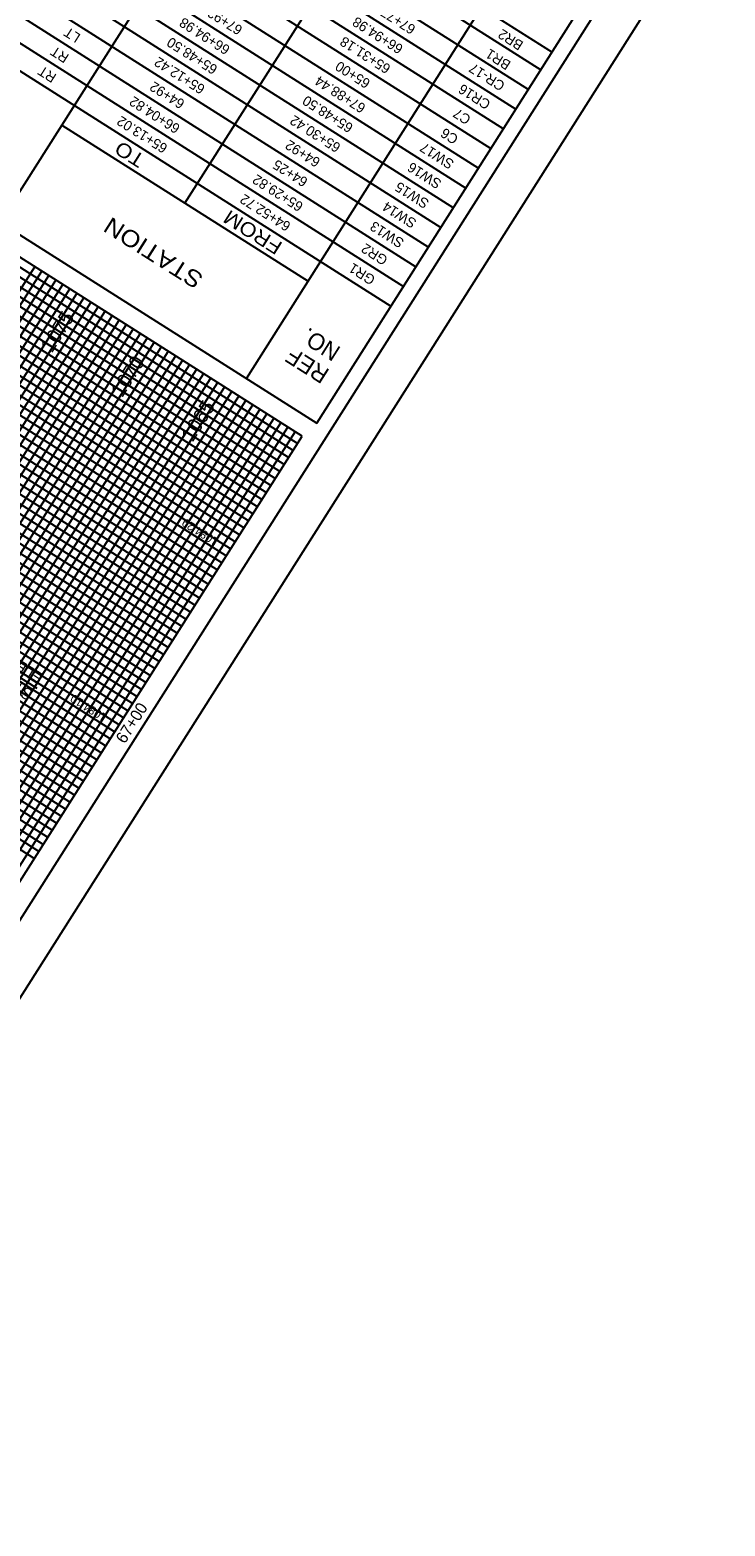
# Model space of a CAD drawing. Header units: feet. Extents: x 2249417 to 2250170, y 438279 to 439089.
# Tile 7 of 10: x 2250003 to 2250170, y 438459 to 438818. Entities that reach past the tile are written whole.
import ezdxf
from ezdxf.enums import TextEntityAlignment as Align

# ---------------------------------------------------------------- set-up
doc = ezdxf.new("R2010")
doc.units = ezdxf.units.FT
doc.header["$MEASUREMENT"] = 0
doc.layers.add('0_Mview', color=7, linetype='Continuous', plot=False)
for name, color, linetype in [('GE_P_CL_Text', 7, 'Continuous'), ('PF_P_Text', 7, 'Continuous'), ('PV_X_Text', 7, 'Continuous'), ('SH_Border', 7, 'Continuous'), ('SH_Data', 7, 'Continuous')]:
    doc.layers.add(name, color=color, linetype=linetype)
doc.layers.add('SH_Major_Grid_Line', color=254, linetype='Continuous', transparency=0.3)
doc.layers.add('SH_Minor_Grid_Line', color=252, linetype='Continuous', transparency=0.5)
doc.styles.add('Font 70-Sub Title', font='txt', dxfattribs={"height": 0.17})
doc.styles.add('Font 70-Title', font='txt', dxfattribs={"height": 0.2})
doc.styles.add('Slanted-Normal', font='font31.shx', dxfattribs={"height": 0.14})
doc.styles.add('Straight-Normal', font='font30.shx', dxfattribs={"height": 0.14})

msp = doc.modelspace()

# ---------------------------------------------------------------- linework, layer by layer
at = {"layer": '0_Mview'}
msp.add_lwpolyline([(2249942.99, 438699.338), (2250004.322, 438660.442)], dxfattribs=at)
at = {"layer": 'SH_Border'}
for p, q in [((2250169.539, 438853.026), (2249805.354, 438278.771)), ((2250155.739, 438849.937), (2249802.265, 438292.571))]:
    msp.add_line(p, q, dxfattribs=at)
at = {"layer": 'SH_Data', "color": 7, "linetype": 'Continuous'}
for p, q in [((2249915.738, 438947.707), (2250127.995, 438813.096)), ((2249913.057, 438943.48), (2250125.314, 438808.869)), ((2249910.058, 438938.751), (2250122.315, 438804.14)), ((2249907.059, 438934.022), (2250119.316, 438799.411)), ((2249904.059, 438929.292), (2250116.316, 438794.682)), ((2249901.06, 438924.563), (2250113.317, 438789.953)), ((2249898.061, 438919.834), (2250110.318, 438785.223)), ((2249895.062, 438915.105), (2250107.319, 438780.494)), ((2249892.063, 438910.376), (2250104.32, 438775.765)), ((2249889.064, 438905.647), (2250101.321, 438771.036)), ((2249886.064, 438900.917), (2250098.321, 438766.307)), ((2249883.065, 438896.188), (2250095.322, 438761.578)), ((2249880.066, 438891.459), (2250092.323, 438756.849)), ((2249877.067, 438886.73), (2250089.324, 438752.119)), ((2249995.496, 438772.216), (2250051.99, 438861.297)), ((2249859.243, 438858.625), (2250071.5, 438724.015)), ((2250039.878, 438776.846), (2250081.547, 438842.552)), ((2250054.61, 438734.726), (2250111.105, 438823.808)), ((2250071.5, 438724.015), (2250134.464, 438823.298)), ((2250067.986, 438720.902), (2249915.977, 438817.304)), ((2250010.32, 438795.591), (2250069.435, 438758.102)), ((2249810.896, 438315.517), (2250067.986, 438720.902))]:
    msp.add_line(p, q, dxfattribs=at)
at = {"layer": 'SH_Major_Grid_Line', "color": 254, "linetype": 'Continuous'}
for p, q in [((2250057.257, 438703.984), (2249905.248, 438800.386)), ((2250046.545, 438687.094), (2249894.537, 438783.496)), ((2250035.834, 438670.204), (2249883.825, 438766.606)), ((2249760.227, 438347.651), (2250017.316, 438753.036)), ((2250025.123, 438653.314), (2249873.114, 438749.716)), ((2249777.116, 438336.94), (2250034.188, 438742.296)), ((2250014.411, 438636.424), (2249862.403, 438732.826)), ((2249794.006, 438326.228), (2250051.096, 438731.613)), ((2250003.7, 438619.535), (2249851.691, 438715.937))]:
    msp.add_line(p, q, dxfattribs=at)
at = {"layer": 'SH_Minor_Grid_Line', "color": 252, "linetype": 'Continuous'}
for p, q in [((2250066.897, 438719.185), (2249914.888, 438815.587)), ((2250064.755, 438715.807), (2249912.746, 438812.209)), ((2250065.826, 438717.496), (2249913.817, 438813.898)), ((2250061.541, 438710.74), (2249909.532, 438807.142)), ((2250062.612, 438712.429), (2249910.604, 438808.831)), ((2250063.683, 438714.118), (2249911.675, 438810.52)), ((2250059.399, 438707.362), (2249907.39, 438803.764)), ((2250060.47, 438709.051), (2249908.461, 438805.453)), ((2250058.328, 438705.673), (2249906.319, 438802.075)), ((2250055.114, 438700.606), (2249903.106, 438797.008)), ((2250056.186, 438702.295), (2249904.177, 438798.697)), ((2250052.972, 438697.228), (2249900.963, 438793.63)), ((2250054.043, 438698.917), (2249902.035, 438795.319)), ((2250050.83, 438693.85), (2249898.821, 438790.252)), ((2250051.901, 438695.539), (2249899.892, 438791.941)), ((2250048.688, 438690.472), (2249896.679, 438786.874)), ((2250049.759, 438692.161), (2249897.75, 438788.563)), ((2250047.617, 438688.783), (2249895.608, 438785.185)), ((2250043.332, 438682.027), (2249891.323, 438778.429)), ((2250044.403, 438683.716), (2249892.394, 438780.118)), ((2250045.474, 438685.405), (2249893.465, 438781.807)), ((2250041.19, 438678.649), (2249889.181, 438775.051)), ((2250042.261, 438680.338), (2249890.252, 438776.74)), ((2250039.047, 438675.271), (2249887.039, 438771.673)), ((2250040.119, 438676.96), (2249888.11, 438773.362)), ((2250036.905, 438671.893), (2249884.896, 438768.295)), ((2250037.976, 438673.582), (2249885.968, 438769.984)), ((2250034.763, 438668.515), (2249882.754, 438764.917)), ((2249746.715, 438356.22), (2250003.804, 438761.605)), ((2249748.404, 438355.149), (2250005.493, 438760.534)), ((2250032.621, 438665.137), (2249880.612, 438761.539)), ((2250033.692, 438666.826), (2249881.683, 438763.228)), ((2249750.093, 438354.078), (2250007.182, 438759.463)), ((2249751.782, 438353.007), (2250008.871, 438758.392)), ((2249753.471, 438351.936), (2250010.56, 438757.32)), ((2250030.478, 438661.759), (2249878.47, 438758.161)), ((2250031.55, 438663.448), (2249879.541, 438759.85)), ((2249755.16, 438350.864), (2250012.249, 438756.249)), ((2249756.849, 438349.793), (2250013.938, 438755.178)), ((2249758.538, 438348.722), (2250015.627, 438754.107)), ((2250028.336, 438658.381), (2249876.327, 438754.783)), ((2250029.407, 438660.07), (2249877.398, 438756.472)), ((2249761.916, 438346.58), (2250019.005, 438751.965)), ((2249763.605, 438345.509), (2250020.694, 438750.894)), ((2249765.294, 438344.438), (2250022.383, 438749.822)), ((2250026.194, 438655.003), (2249874.185, 438751.405)), ((2250027.265, 438656.692), (2249875.256, 438753.094)), ((2249766.983, 438343.366), (2250024.072, 438748.751)), ((2249768.672, 438342.295), (2250025.761, 438747.68)), ((2249770.361, 438341.224), (2250027.432, 438746.581)), ((2250022.98, 438649.936), (2249870.972, 438746.338)), ((2250024.052, 438651.625), (2249872.043, 438748.027)), ((2249772.05, 438340.153), (2250029.121, 438745.51)), ((2249773.738, 438339.082), (2250030.81, 438744.439)), ((2249775.427, 438338.011), (2250032.499, 438743.368)), ((2250020.838, 438646.558), (2249868.829, 438742.96)), ((2250021.909, 438648.247), (2249869.901, 438744.649)), ((2249778.805, 438335.869), (2250035.877, 438741.225)), ((2249780.494, 438334.797), (2250037.566, 438740.154)), ((2249782.183, 438333.726), (2250039.255, 438739.083)), ((2250018.696, 438643.18), (2249866.687, 438739.582)), ((2250019.767, 438644.869), (2249867.758, 438741.271)), ((2249783.872, 438332.655), (2250040.944, 438738.012)), ((2249785.561, 438331.584), (2250042.633, 438736.941)), ((2249787.25, 438330.513), (2250044.322, 438735.87)), ((2250016.554, 438639.802), (2249864.545, 438736.204)), ((2250017.625, 438641.491), (2249865.616, 438737.893)), ((2249788.939, 438329.442), (2250046.011, 438734.798)), ((2249790.628, 438328.371), (2250047.7, 438733.727)), ((2249792.317, 438327.299), (2250049.389, 438732.656)), ((2250015.483, 438638.113), (2249863.474, 438734.515)), ((2249795.695, 438325.157), (2250052.785, 438730.542)), ((2249797.384, 438324.086), (2250054.474, 438729.471)), ((2249799.073, 438323.015), (2250056.163, 438728.4)), ((2250012.269, 438633.046), (2249860.26, 438729.448)), ((2250013.34, 438634.735), (2249861.331, 438731.137)), ((2249800.762, 438321.944), (2250057.852, 438727.329)), ((2249802.451, 438320.873), (2250059.541, 438726.258)), ((2249804.14, 438319.802), (2250061.23, 438725.186)), ((2250010.127, 438629.668), (2249858.118, 438726.07)), ((2250011.198, 438631.357), (2249859.189, 438727.759)), ((2249805.829, 438318.73), (2250062.919, 438724.115)), ((2249807.518, 438317.659), (2250064.608, 438723.044)), ((2249809.207, 438316.588), (2250066.297, 438721.973)), ((2250006.913, 438624.602), (2249854.905, 438721.003)), ((2250007.985, 438626.291), (2249855.976, 438722.692)), ((2250009.056, 438627.98), (2249857.047, 438724.381)), ((2250004.771, 438621.224), (2249852.762, 438717.626)), ((2250005.842, 438622.913), (2249853.834, 438719.314))]:
    msp.add_line(p, q, dxfattribs=at)

# ---------------------------------------------------------------- texts
at = {"layer": 'GE_P_CL_Text', "char_height": 2.4, "attachment_point": 5, "rotation": 147.61767, "style": 'Slanted-Normal'}
for s, insert, width in [('67+93.44', (2250047.593, 438821.687), 57.4825), ('67+77.01', (2250089.147, 438821.859), 57.4825), ('LT', (2250012.788, 438817.236), 57.4825), ('66+94.98', (2250044.594, 438816.958), 57.4825), ('66+94.98', (2250086.147, 438817.13), 57.4825), ('BR2', (2250118.05, 438816.087), 57.4825), ('65+48.50', (2250041.594, 438812.229), 57.4825), ('65+31.18', (2250083.148, 438812.401), 57.4825), ('RT', (2250009.788, 438812.506), 57.4825), ('65+12.42', (2250038.595, 438807.5), 57.4825), ('BR1', (2250115.051, 438811.358), 57.4825), ('RT', (2250006.789, 438807.777), 57.4825), ('67+88.44', (2250077.15, 438802.943), 57.4825), ('65+00', (2250080.149, 438807.672), 57.4825), ('CR-17', (2250112.37, 438807.131), 57.4825), ('64+92', (2250035.596, 438802.771), 57.4825), ('CR16', (2250109.371, 438802.402), 57.4825), ('66+04.82', (2250032.597, 438798.042), 57.4825), ('65+48.50', (2250074.151, 438798.213), 59.99883), ('65+13.02', (2250029.598, 438793.312), 57.4825), ('65+30.42', (2250071.152, 438793.484), 57.4825), ('C7', (2250106.372, 438797.673), 57.4825), ('C6', (2250103.373, 438792.944), 57.4825), ('64+92', (2250068.152, 438788.755), 57.4825), ('SW17', (2250100.374, 438788.215), 57.4825), ('64+25', (2250065.153, 438784.026), 57.4825), ('SW16', (2250097.374, 438783.485), 57.4825), ('65+29.82', (2250062.154, 438779.297), 57.4825), ('64+52.72', (2250059.155, 438774.568), 57.4825), ('SW15', (2250094.375, 438778.756), 57.4825), ('SW14', (2250091.376, 438774.027), 57.4825), ('SW13', (2250088.377, 438769.298), 57.4825), ('GR2', (2250085.378, 438764.569), 57.4825), ('GR1', (2250082.379, 438759.84), 57.4825)]:
    msp.add_mtext(s, dxfattribs=dict(at, insert=insert, width=width))
at = {"layer": 'PF_P_Text', "color": 7, "linetype": 'Continuous', "lineweight": -3, "char_height": 2, "attachment_point": 7, "rotation": 147.61767, "style": 'Straight-Normal'}
for s, insert in [('1084.29', (2250048.142, 438696.147)), ('1084.10', (2250021.364, 438653.922))]:
    msp.add_mtext(s, dxfattribs=dict(at, insert=insert))
at = {"layer": 'PV_X_Text', "insert": (2250002.176, 438657.262, 3.339), "char_height": 2.8, "width": 725.59682, "attachment_point": 1, "rotation": 147.61767, "style": 'Slanted-Normal'}
msp.add_mtext('STA 66+94.98\\PELEV 1083.71', dxfattribs=at)
at = {"layer": 'SH_Border', "color": 7, "linetype": 'Continuous', "insert": (2250025.876, 438652.837), "char_height": 2.8, "width": 19.18517, "attachment_point": 2, "rotation": 57.61767, "style": 'Slanted-Normal'}
msp.add_mtext('67+00', dxfattribs=at)
at = {"layer": 'SH_Data', "color": 7, "linetype": 'Continuous', "width": 1.15}
for s, height, style, p in [('TO', 3.4, 'Font 70-Sub Title', (2250026.599, 438788.583)), ('FROM', 3.4, 'Font 70-Sub Title', (2250056.156, 438769.839)), ('STATION', 4, 'Font 70-Title', (2250032.294, 438764.888))]:
    msp.add_text(s, height=height, rotation=147.61767, dxfattribs=dict(at, style=style)).set_placement(p, align=Align.MIDDLE_CENTER)
at = {"layer": 'SH_Data', "char_height": 3.5, "width": 20.80085, "attachment_point": 1, "rotation": 57.61767, "style": 'Slanted-Normal'}
for s, insert in [('1075', (2250004.938, 438742.559)), ('1070', (2250021.827, 438731.848)), ('1065', (2250038.717, 438721.137))]:
    msp.add_mtext(s, dxfattribs=dict(at, insert=insert))
at = {"layer": 'SH_Data', "color": 7, "linetype": 'Continuous', "insert": (2250070.859, 438740.431), "char_height": 4, "attachment_point": 5, "rotation": 147.61767, "line_spacing_factor": 0.9, "style": 'Font 70-Title'}
msp.add_mtext('REF\\PNO.', dxfattribs=at)

doc.saveas('drawing.dxf')
